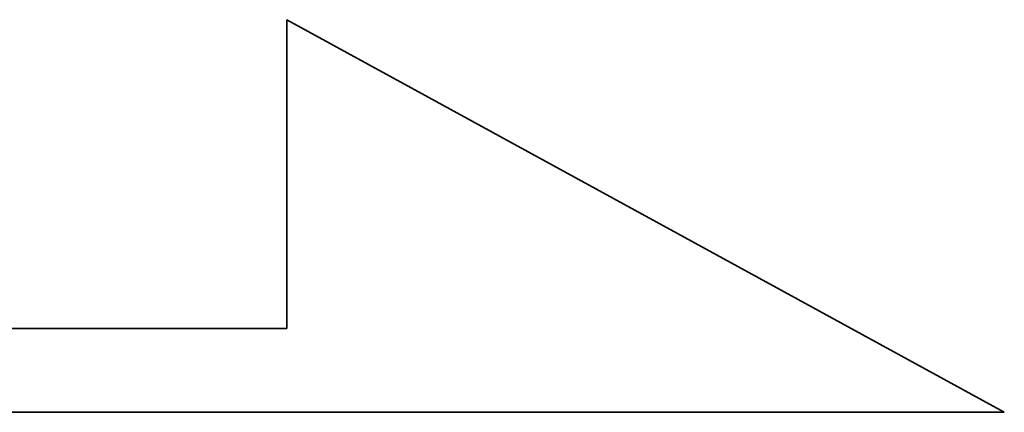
# Model space of a CAD drawing. Header units: millimetres. Extents: x 703 to 847, y 283 to 362.
# Tile 19 of 55: x 831.289 to 831.853, y 323.439 to 323.664. Entities that reach past the tile are written whole.
import ezdxf

# ---------------------------------------------------------------- set-up
doc = ezdxf.new("R2010")
doc.units = ezdxf.units.MM
doc.header["$LTSCALE"] = 0.05
doc.layers.add('DIM', color=4, linetype='CONTINUOUS')
doc.layers.add('layer 1', color=7, linetype='CONTINUOUS')

# ---------------------------------------------------------------- blocks, each defined once
blk = doc.blocks.new('TBI MOTION logo(完整正式版)')
at = {"layer": 'layer 1', "color": 22, "lineweight": 35}
blk.add_open_spline([(75.90875, -9.47875), (75.90875, -9.47875), (75.90875, -12.28625), (75.90875, -12.28625), (75.90875, -12.28625), (75.90875, -12.28625), (75.90875, -12.47875), (75.90875, -12.47875), (75.90875, -12.47875), (75.90875, -12.47875), (75.71625, -12.47875), (75.71625, -12.47875), (75.71625, -12.47875), (75.71625, -12.47875), (-88.32875, -12.47875), (-88.32875, -12.47875), (-88.32875, -12.47875), (-88.32875, -12.47875), (-88.32875, -13.29375), (-88.32875, -13.29375), (-88.32875, -13.29375), (-88.32875, -13.29375), (82.89125, -13.29375), (82.89125, -13.29375), (82.89125, -13.29375), (82.89125, -13.29375), (75.90875, -9.47875), (75.90875, -9.47875)], degree=3, knots=[0, 0, 0, 0, 0.1428571, 0.1428571, 0.1428571, 0.1428572, 0.2857143, 0.2857143, 0.2857143, 0.2857143, 0.4285714, 0.4285714, 0.4285714, 0.4285714, 0.5714286, 0.5714286, 0.5714286, 0.5714286, 0.7142857, 0.7142857, 0.7142857, 0.7142857, 0.8571429, 0.8571429, 0.8571429, 0.8571429, 1, 1, 1, 1], dxfattribs=at)

msp = doc.modelspace()

# ---------------------------------------------------------------- block references
at = {"layer": 'DIM', "color": 7, "xscale": 0.0588462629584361, "yscale": 0.0588462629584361, "zscale": 0.0588462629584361}
msp.add_blockref('TBI MOTION logo(完整正式版)', (826.97477, 324.22143), dxfattribs=at)

doc.saveas('drawing.dxf')
